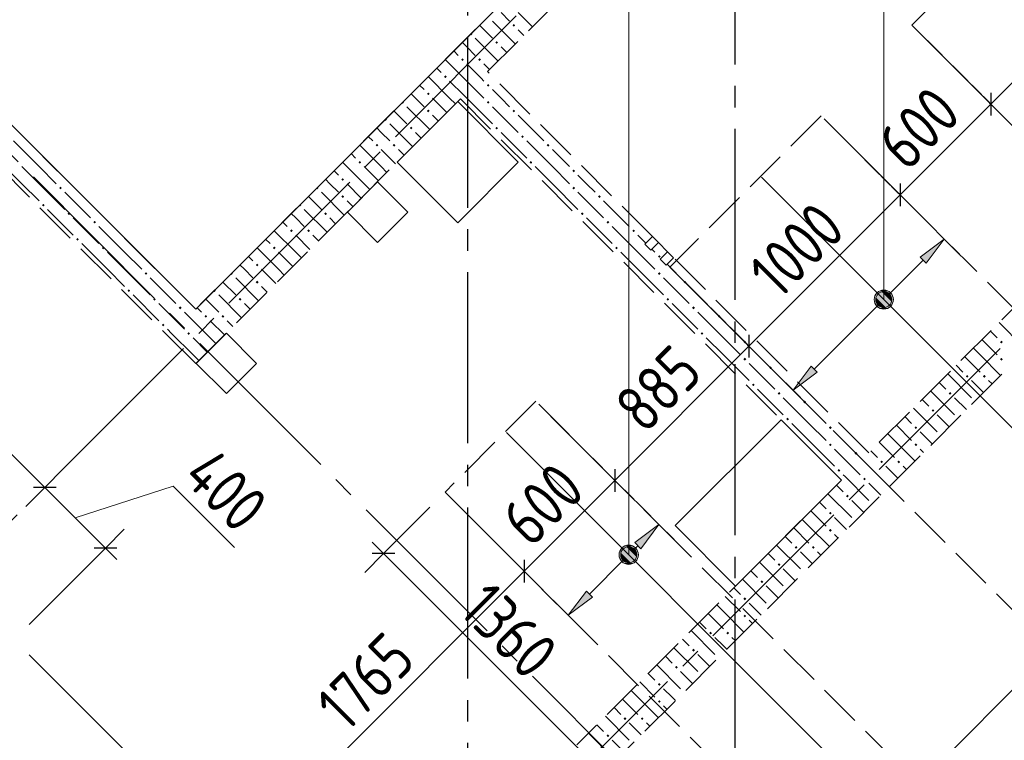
# Model space of a CAD drawing. Header units: millimetres. Extents: x 0 to 43617, y 0 to 59400.
# Tile 15 of 41: x 19730 to 24334, y 20432 to 23800. Entities that reach past the tile are written whole.
import ezdxf

# ---------------------------------------------------------------- set-up
doc = ezdxf.new("R2010")
doc.units = ezdxf.units.MM
doc.linetypes.add('______2', pattern=[270, 200, -70])
doc.linetypes.add('______5', pattern=[1100, 800, -100, 100, -100])
for name, color, linetype, lineweight in [('Standard', 7, 'Continuous', 25), ('ДОП Верх по Х', 7, 'Continuous', 25), ('Оси', 40, '______5', 18), ('Позиционная метка номер позиции', 7, 'Continuous', 13), ('Примечания', 7, 'Continuous', 25)]:
    doc.layers.add(name, color=color, linetype=linetype, lineweight=lineweight)
doc.layers.add('ЖБ Перекрытие верхний уровень', color=7, linetype='Continuous', lineweight=25, true_color=0xe0e0ff)
doc.layers.add('ЖБ Стена верхний уровень', color=7, linetype='Continuous', lineweight=25, true_color=0x006e00)
doc.styles.add('GOST 2.304-81', font='txt')

msp = doc.modelspace()

# ---------------------------------------------------------------- hatches: boundary and pattern name
at = {"layer": 'ДОП Верх по Х', "linetype": 'Continuous', "lineweight": 13, "transparency": 33554687}
for points in [[(23968.8, 22661.5), (24053.7, 22774.7), (23940.5, 22689.8)], [(23734.8, 22501.4), (23797.3, 22465.3), (23744.3, 22518.3)], [(23744.3, 22518.3), (23806.9, 22482.3), (23761.3, 22527.9)], [(23744.3, 22518.3), (23797.3, 22465.3), (23806.9, 22482.3)], [(23761.3, 22527.9), (23806.9, 22482.3), (23806.9, 22501.4)], [(23761.3, 22527.9), (23806.9, 22501.4), (23780.4, 22527.9)], [(23780.4, 22527.9), (23806.9, 22501.4), (23797.3, 22518.3)], [(23734.8, 22482.3), (23780.4, 22455.8), (23734.8, 22501.4)], [(23734.8, 22501.4), (23780.4, 22455.8), (23797.3, 22465.3)], [(23761.3, 22455.8), (23734.8, 22482.3), (23744.3, 22465.3)], [(23734.8, 22482.3), (23761.3, 22455.8), (23780.4, 22455.8)], [(22634.7, 21327.4), (22719.5, 21440.5), (22606.4, 21355.7)], [(22542, 21308.6), (22604.6, 21272.6), (22551.6, 21325.6)], [(22551.6, 21325.6), (22614.2, 21289.5), (22568.5, 21335.1)], [(22551.6, 21325.6), (22604.6, 21272.6), (22614.2, 21289.5)], [(22568.5, 21335.1), (22614.2, 21289.5), (22614.2, 21308.6)], [(22568.5, 21335.1), (22614.2, 21308.6), (22587.6, 21335.1)], [(22587.6, 21335.1), (22614.2, 21308.6), (22604.6, 21325.6)], [(22542, 21289.5), (22587.6, 21263), (22542, 21308.6)], [(22542, 21308.6), (22587.6, 21263), (22604.6, 21272.6)], [(22568.5, 21263), (22542, 21289.5), (22551.6, 21272.6)], [(22542, 21289.5), (22568.5, 21263), (22587.6, 21263)]]:
    msp.add_hatch(color=7, dxfattribs=at).paths.add_polyline_path(points)
for points in [[(23459.7, 22152.4), (23346.6, 22067.6), (23431.4, 22180.7)], [(22408.4, 21101.1), (22295.3, 21016.2), (22380.1, 21129.4)]]:
    msp.add_hatch(color=7, dxfattribs=at).paths.add_polyline_path(points, flags=16)
at = {"layer": 'ЖБ Стена верхний уровень', "linetype": 'Continuous', "lineweight": 18, "transparency": 33554687}
for points in [[(22034.5, 23773.1), (22040.9, 23779.6), (22047.4, 23773.1), (22040.9, 23766.6)], [(21843.7, 23736.9), (21847.4, 23733.1), (21840.9, 23726.6), (21837.2, 23730.4)], [(21954.4, 23693.1), (21960.9, 23699.6), (21967.4, 23693.1), (21960.9, 23686.6)], [(21794.5, 23613.1), (21801, 23619.6), (21807.5, 23613.1), (21801, 23606.6)], [(21874.5, 23613.1), (21881, 23619.6), (21887.5, 23613.1), (21881, 23606.6)], [(21714.5, 23533.1), (21721, 23539.6), (21727.4, 23533.1), (21721, 23526.6)], [(21914.5, 23493.1), (21921, 23499.6), (21927.4, 23493.1), (21921, 23486.6)], [(21634.5, 23453.1), (21640.9, 23459.6), (21647.4, 23453.1), (21640.9, 23446.6)], [(21523.7, 23416.9), (21527.4, 23413.1), (21521, 23406.6), (21517.2, 23410.4)], [(21914.5, 23413.1), (21921, 23419.6), (21927.4, 23413.1), (21921, 23406.6)], [(21634.5, 23373.1), (21640.9, 23379.6), (21647.4, 23373.1), (21640.9, 23366.6)], [(22034.5, 23373.1), (22040.9, 23379.6), (22047.4, 23373.1), (22040.9, 23366.6)], [(21443.7, 23336.9), (21447.4, 23333.1), (21440.9, 23326.6), (21437.2, 23330.4)], [(21554.4, 23293.1), (21560.9, 23299.6), (21567.4, 23293.1), (21560.9, 23286.6)], [(21954.4, 23293.1), (21960.9, 23299.6), (21967.4, 23293.1), (21960.9, 23286.6)], [(22074.5, 23253.1), (22081, 23259.6), (22087.5, 23253.1), (22081, 23246.6)], [(21394.5, 23213.1), (21401, 23219.6), (21407.5, 23213.1), (21401, 23206.6)], [(21474.5, 23213.1), (21481, 23219.6), (21487.5, 23213.1), (21481, 23206.6)], [(22194.5, 23213.1), (22201, 23219.6), (22207.5, 23213.1), (22201, 23206.6)], [(21314.5, 23133.1), (21321, 23139.6), (21327.4, 23133.1), (21321, 23126.6)], [(22114.5, 23133.1), (22121, 23139.6), (22127.4, 23133.1), (22121, 23126.6)], [(22314.5, 23093.1), (22321, 23099.6), (22327.4, 23093.1), (22321, 23086.6)], [(19914.5, 23013.1), (19921, 23019.6), (19927.4, 23013.1), (19921, 23006.6)], [(21234.5, 23053.1), (21240.9, 23059.6), (21247.4, 23053.1), (21240.9, 23046.6)], [(22314.5, 23013.1), (22321, 23019.6), (22327.4, 23013.1), (22321, 23006.6)], [(21123.7, 23016.9), (21127.4, 23013.1), (21121, 23006.6), (21117.2, 23010.4)], [(21234.5, 22973.1), (21240.9, 22979.6), (21247.4, 22973.1), (21240.9, 22966.6)], [(22434.5, 22973.1), (22440.9, 22979.6), (22447.4, 22973.1), (22440.9, 22966.6)], [(19834.5, 22933.1), (19840.9, 22939.6), (19847.4, 22933.1), (19840.9, 22926.6)], [(21043.7, 22936.9), (21047.4, 22933.1), (21040.9, 22926.6), (21037.2, 22930.4)], [(19954.4, 22893.1), (19960.9, 22899.6), (19967.4, 22893.1), (19960.9, 22886.6)], [(21154.4, 22893.1), (21160.9, 22899.6), (21167.4, 22893.1), (21160.9, 22886.6)], [(22354.4, 22893.1), (22360.9, 22899.6), (22367.4, 22893.1), (22360.9, 22886.6)], [(20074.5, 22853.1), (20081, 22859.6), (20087.5, 22853.1), (20081, 22846.6)], [(22474.5, 22853.1), (22481, 22859.6), (22487.5, 22853.1), (22481, 22846.6)], [(20994.5, 22813.1), (21001, 22819.6), (21007.5, 22813.1), (21001, 22806.6)], [(21074.5, 22813.1), (21081, 22819.6), (21087.5, 22813.1), (21081, 22806.6)], [(22594.5, 22813.1), (22601, 22819.6), (22607.5, 22813.1), (22601, 22806.6)], [(19994.5, 22773.1), (20001, 22779.6), (20007.5, 22773.1), (20001, 22766.6)], [(20114.5, 22733.1), (20121, 22739.6), (20127.4, 22733.1), (20121, 22726.6)], [(20914.5, 22733.1), (20921, 22739.6), (20927.4, 22733.1), (20921, 22726.6)], [(22514.5, 22733.1), (22521, 22739.6), (22527.4, 22733.1), (22521, 22726.6)], [(22714.5, 22693.1), (22721, 22699.6), (22727.4, 22693.1), (22721, 22686.6)], [(20834.5, 22653.1), (20840.9, 22659.6), (20847.4, 22653.1), (20840.9, 22646.6)], [(20314.5, 22613.1), (20321, 22619.6), (20327.4, 22613.1), (20321, 22606.6)], [(20723.7, 22616.9), (20727.4, 22613.1), (20721, 22606.6), (20717.2, 22610.4)], [(22714.5, 22613.1), (22721, 22619.6), (22727.4, 22613.1), (22721, 22606.6)], [(20834.5, 22573.1), (20840.9, 22579.6), (20847.4, 22573.1), (20840.9, 22566.6)], [(22834.5, 22573.1), (22840.9, 22579.6), (22847.4, 22573.1), (22840.9, 22566.6)], [(20234.5, 22533.1), (20240.9, 22539.6), (20247.4, 22533.1), (20240.9, 22526.6)], [(20643.7, 22536.9), (20647.4, 22533.1), (20640.9, 22526.6), (20637.2, 22530.4)], [(20354.4, 22493.1), (20360.9, 22499.6), (20367.4, 22493.1), (20360.9, 22486.6)], [(20754.4, 22493.1), (20760.9, 22499.6), (20767.4, 22493.1), (20760.9, 22486.6)], [(22754.4, 22493.1), (22760.9, 22499.6), (22767.4, 22493.1), (22760.9, 22486.6)], [(20474.5, 22453.1), (20481, 22459.6), (20487.5, 22453.1), (20481, 22446.6)], [(22874.5, 22453.1), (22881, 22459.6), (22887.5, 22453.1), (22881, 22446.6)], [(20394.5, 22373.1), (20401, 22379.6), (20407.5, 22373.1), (20401, 22366.6)], [(20594.5, 22413.1), (20601, 22419.6), (20607.5, 22413.1), (20601, 22406.6)], [(20674.5, 22413.1), (20681, 22419.6), (20687.5, 22413.1), (20681, 22406.6)], [(22994.5, 22413.1), (23001, 22419.6), (23007.5, 22413.1), (23001, 22406.6)], [(20514.5, 22333.1), (20521, 22339.6), (20527.4, 22333.1), (20521, 22326.6)], [(22914.5, 22333.1), (22921, 22339.6), (22927.4, 22333.1), (22921, 22326.6)], [(23114.5, 22293.1), (23121, 22299.6), (23127.4, 22293.1), (23121, 22286.6)], [(24314.5, 22293.1), (24321, 22299.6), (24327.4, 22293.1), (24321, 22286.6)], [(23114.5, 22213.1), (23121, 22219.6), (23127.4, 22213.1), (23121, 22206.6)], [(24314.5, 22213.1), (24321, 22219.6), (24327.4, 22213.1), (24321, 22206.6)], [(23234.5, 22173.1), (23240.9, 22179.6), (23247.4, 22173.1), (23240.9, 22166.6)], [(23154.4, 22093.1), (23160.9, 22099.6), (23167.4, 22093.1), (23160.9, 22086.6)], [(24154.4, 22133.1), (24160.9, 22139.6), (24167.4, 22133.1), (24160.9, 22126.6)], [(24234.5, 22133.1), (24240.9, 22139.6), (24247.4, 22133.1), (24240.9, 22126.6)], [(23274.5, 22053.1), (23281, 22059.6), (23287.5, 22053.1), (23281, 22046.6)], [(24074.5, 22053.1), (24081, 22059.6), (24087.5, 22053.1), (24081, 22046.6)], [(23394.5, 22013.1), (23401, 22019.6), (23407.5, 22013.1), (23401, 22006.6)], [(23994.5, 21973.1), (24001, 21979.6), (24007.5, 21973.1), (24001, 21966.6)], [(23314.5, 21933.1), (23321, 21939.6), (23327.4, 21933.1), (23321, 21926.6)], [(23514.5, 21893.1), (23521, 21899.6), (23527.4, 21893.1), (23521, 21886.6)], [(23914.5, 21893.1), (23921, 21899.6), (23927.4, 21893.1), (23921, 21886.6)], [(23514.5, 21813.1), (23521, 21819.6), (23527.4, 21813.1), (23521, 21806.6)], [(23634.5, 21773.1), (23640.9, 21779.6), (23647.4, 21773.1), (23640.9, 21766.6)], [(23914.5, 21813.1), (23921, 21819.6), (23927.4, 21813.1), (23921, 21806.6)], [(23754.4, 21733.1), (23760.9, 21739.6), (23767.4, 21733.1), (23760.9, 21726.6)], [(23834.5, 21733.1), (23840.9, 21739.6), (23847.4, 21733.1), (23840.9, 21726.6)], [(23554.4, 21693.1), (23560.9, 21699.6), (23567.4, 21693.1), (23560.9, 21686.6)], [(23674.5, 21653.1), (23681, 21659.6), (23687.5, 21653.1), (23681, 21646.6)], [(23594.5, 21573.1), (23601, 21579.6), (23607.5, 21573.1), (23601, 21566.6)], [(23514.5, 21493.1), (23521, 21499.6), (23527.4, 21493.1), (23521, 21486.6)], [(23514.5, 21413.1), (23521, 21419.6), (23527.4, 21413.1), (23521, 21406.6)], [(23354.4, 21333.1), (23360.9, 21339.6), (23367.4, 21333.1), (23360.9, 21326.6)], [(23434.5, 21333.1), (23440.9, 21339.6), (23447.4, 21333.1), (23440.9, 21326.6)], [(23274.5, 21253.1), (23281, 21259.6), (23287.5, 21253.1), (23281, 21246.6)], [(23194.5, 21173.1), (23201, 21179.6), (23207.5, 21173.1), (23201, 21166.6)], [(23114.5, 21093.1), (23121, 21099.6), (23127.4, 21093.1), (23121, 21086.6)], [(23114.5, 21013.1), (23121, 21019.6), (23127.4, 21013.1), (23121, 21006.6)], [(22954.4, 20933.1), (22960.9, 20939.6), (22967.4, 20933.1), (22960.9, 20926.6)], [(23034.5, 20933.1), (23040.9, 20939.6), (23047.4, 20933.1), (23040.9, 20926.6)], [(22874.5, 20853.1), (22881, 20859.6), (22887.5, 20853.1), (22881, 20846.6)], [(22794.5, 20773.1), (22801, 20779.6), (22807.5, 20773.1), (22801, 20766.6)], [(22714.5, 20693.1), (22721, 20699.6), (22727.4, 20693.1), (22721, 20686.6)], [(22714.5, 20613.1), (22721, 20619.6), (22727.4, 20613.1), (22721, 20606.6)], [(22554.4, 20533.1), (22560.9, 20539.6), (22567.4, 20533.1), (22560.9, 20526.6)], [(22634.5, 20533.1), (22640.9, 20539.6), (22647.4, 20533.1), (22640.9, 20526.6)], [(22474.5, 20453.1), (22481, 20459.6), (22487.5, 20453.1), (22481, 20446.6)]]:
    msp.add_hatch(color=7, dxfattribs=at).paths.add_polyline_path(points, flags=16)
at = {"layer": 'Позиционная метка номер позиции', "linetype": 'Continuous', "lineweight": 13, "transparency": 33554687}
for points in [[(23725.8, 22491.8), (23815.8, 22491.8), (23809.5, 22514.3)], [(23725.8, 22491.8), (23809.5, 22514.3), (23732.1, 22514.3)], [(23732.1, 22514.3), (23809.5, 22514.3), (23793.3, 22530.5)], [(23732.1, 22514.3), (23793.3, 22530.5), (23748.3, 22530.5)], [(23748.3, 22530.5), (23793.3, 22530.5), (23770.8, 22536.8)], [(23732.1, 22469.3), (23815.8, 22491.8), (23725.8, 22491.8)], [(23732.1, 22469.3), (23809.5, 22469.3), (23815.8, 22491.8)], [(23748.3, 22453.1), (23809.5, 22469.3), (23732.1, 22469.3)], [(23748.3, 22453.1), (23793.3, 22453.1), (23809.5, 22469.3)], [(23793.3, 22453.1), (23748.3, 22453.1), (23770.8, 22446.8)], [(22533.1, 21299.1), (22623.1, 21299.1), (22616.8, 21321.6)], [(22533.1, 21299.1), (22616.8, 21321.6), (22539.4, 21321.6)], [(22539.4, 21321.6), (22616.8, 21321.6), (22600.6, 21337.8)], [(22539.4, 21321.6), (22600.6, 21337.8), (22555.6, 21337.8)], [(22555.6, 21337.8), (22600.6, 21337.8), (22578.1, 21344.1)], [(22539.4, 21276.6), (22623.1, 21299.1), (22533.1, 21299.1)], [(22539.4, 21276.6), (22616.8, 21276.6), (22623.1, 21299.1)], [(22555.6, 21260.4), (22616.8, 21276.6), (22539.4, 21276.6)], [(22555.6, 21260.4), (22600.6, 21260.4), (22616.8, 21276.6)], [(22600.6, 21260.4), (22555.6, 21260.4), (22578.1, 21254.1)]]:
    msp.add_hatch(color=7, dxfattribs=at).paths.add_polyline_path(points)

# ---------------------------------------------------------------- linework, layer by layer
at = {"layer": 'Standard', "color": 7, "linetype": 'Continuous', "lineweight": 13, "transparency": 33554687}
for p, q in [((23281.9, 19577), (28981.2, 25276.3)), ((19847.6, 21613.5), (18066.6, 23394.5)), ((24271.9, 23405), (23847.6, 22980.7)), ((23847.6, 22980.7), (23140.5, 22273.6)), ((23140.5, 22273.6), (22513.4, 21646.6)), ((22513.4, 21646.6), (22089.2, 21222.3)), ((20131.3, 21329.8), (19847.6, 21613.5)), ((19989.5, 21471.7), (20447.7, 21620)), ((20447.7, 21620), (20735.2, 21332.5)), ((20131.3, 21329.8), (20184.4, 21276.8)), ((21432.1, 21304.8), (21379, 21357.9)), ((22394.7, 20342.3), (21432.1, 21304.8)), ((22089.2, 21222.3), (20842.4, 19975.5))]:
    msp.add_line(p, q, dxfattribs=at)
at = {"layer": 'Standard', "color": 251, "linetype": 'Continuous', "lineweight": -3, "true_color": 0x656565, "transparency": 33554687}
for p, q in [((24271.9, 23405), (24183.5, 23493.4)), ((24271.9, 23405), (24360.2, 23316.6)), ((23847.6, 22980.7), (23759.2, 23069.1)), ((23847.6, 22980.7), (23936, 22892.3)), ((23140.5, 22273.6), (23052.1, 22362)), ((23140.5, 22273.6), (23228.9, 22185.2)), ((22513.4, 21646.6), (22425, 21735)), ((19847.6, 21613.5), (19936, 21701.9)), ((22513.4, 21646.6), (22601.8, 21558.2)), ((19847.6, 21613.5), (19759.2, 21525.2)), ((19847.6, 21613.5), (19847.6, 21613.5)), ((21432.1, 21304.8), (21648.7, 21521.4)), ((20131.3, 21329.8), (20219.7, 21418.2)), ((21432.1, 21304.8), (21520.5, 21393.2)), ((20131.3, 21329.8), (19774.4, 20972.8)), ((20131.3, 21329.8), (20043, 21241.4)), ((21432.1, 21304.8), (21343.7, 21216.4)), ((22089.2, 21222.3), (22000.8, 21310.7)), ((22089.2, 21222.3), (22177.6, 21133.9))]:
    msp.add_line(p, q, dxfattribs=at)
at = {"layer": 'Standard', "color": 7, "linetype": 'Continuous', "lineweight": 25, "transparency": 33554687}
for p, q in [((24271.9, 23458), (24271.9, 23352)), ((23847.6, 23033.8), (23847.6, 22927.7)), ((23140.5, 22326.7), (23140.5, 22220.6)), ((22513.4, 21699.6), (22513.4, 21593.6)), ((19900.6, 21613.5), (19794.5, 21613.5)), ((20184.4, 21329.8), (20078.3, 21329.8)), ((21485.1, 21304.8), (21379, 21304.8)), ((22089.2, 21275.4), (22089.2, 21169.3))]:
    msp.add_line(p, q, dxfattribs=at)
at = {"layer": 'Standard', "color": 7, "linetype": 'Continuous', "lineweight": 13, "transparency": 33554687}
msp.add_lwpolyline([(25544.6, 24677.8), (25217.5, 24350.7), (25217.5, 24350.7), (24271.9, 23405)], dxfattribs=at)
at = {"layer": 'Standard', "color": 251, "linetype": 'Continuous', "lineweight": -3, "true_color": 0x656565, "transparency": 33554687}
for points in [[(24271.9, 23405), (24259.8, 23417), (24259.8, 23417), (24259.8, 23417), (24259.8, 23417), (24259.8, 23417), (24259.8, 23417), (24259.8, 23417), (24259.8, 23417), (24259.8, 23417), (24259.8, 23417), (24259.8, 23417), (24259.8, 23417), (24259.8, 23417), (24259.8, 23417), (24259.8, 23417), (24259.8, 23417), (24259.8, 23417), (24259.8, 23417), (24259.8, 23417), (24259.8, 23417), (24211, 23465.9), (24211, 23465.9), (24210.5, 23466.4), (24210.5, 23466.4), (23972.8, 23704.1)], [(23847.6, 22980.7), (23835.6, 22992.8), (23835.6, 22992.8), (23835.6, 22992.8), (23835.6, 22992.8), (23835.6, 22992.8), (23835.6, 22992.8), (23835.6, 22992.8), (23835.6, 22992.8), (23835.6, 22992.8), (23835.6, 22992.8), (23835.6, 22992.8), (23835.6, 22992.8), (23835.6, 22992.8), (23835.6, 22992.8), (23835.6, 22992.8), (23835.6, 22992.8), (23835.6, 22992.8), (23835.6, 22992.8), (23776.7, 23051.6), (23776.7, 23051.6), (23776.2, 23052.2), (23776.2, 23052.2), (23548.5, 23279.8)], [(23140.5, 22273.6), (23128.5, 22285.7), (23128.5, 22285.7), (23128.5, 22285.7), (23128.5, 22285.7), (23128.5, 22285.7), (23128.5, 22285.7), (23128.5, 22285.7), (23128.5, 22285.7), (23128.5, 22285.7), (23128.5, 22285.7), (23128.5, 22285.7), (23128.5, 22285.7), (23128.5, 22285.7), (23128.5, 22285.7), (23128.5, 22285.7), (23128.5, 22285.7), (23053, 22361.1), (23053, 22361.1), (23052.2, 22361.9), (23052.2, 22361.9), (22841.4, 22572.7)], [(22513.4, 21646.6), (22501.4, 21658.6), (22501.4, 21658.6), (22501.4, 21658.6), (22501.4, 21658.6), (22501.4, 21658.6), (22501.4, 21658.6), (22501.4, 21658.6), (22501.4, 21658.6), (22501.4, 21658.6), (22501.4, 21658.6), (22501.4, 21658.6), (22501.4, 21658.6), (22501.4, 21658.6), (22501.4, 21658.6), (22411.2, 21748.9), (22411.2, 21748.9), (22410.3, 21749.7), (22410.3, 21749.7), (22214.3, 21945.7)], [(22089.2, 21222.3), (22077.2, 21234.3), (22077.2, 21234.3), (22077.2, 21234.3), (22077.2, 21234.3), (22077.2, 21234.3), (22077.2, 21234.3), (22077.2, 21234.3), (22077.2, 21234.3), (22077.2, 21234.3), (22077.2, 21234.3), (22077.2, 21234.3), (22077.2, 21234.3), (21976.9, 21334.6), (21976.9, 21334.6), (21976, 21335.5), (21976, 21335.5), (21790.1, 21521.4)], [(20736.3, 19869.5), (20724.3, 19881.5), (20724.3, 19881.5), (20724.3, 19881.5), (20724.3, 19881.5), (20724.3, 19881.5), (20724.3, 19881.5), (20724.3, 19881.5), (20724.3, 19881.5), (20724.3, 19881.5), (20724.3, 19881.5), (20592.2, 20013.6), (20592.2, 20013.6), (20590.9, 20014.8), (20590.9, 20014.8), (19774.4, 20831.4)]]:
    msp.add_lwpolyline(points, dxfattribs=at)
at = {"layer": 'ДОП Верх по Х', "color": 7, "linetype": 'Continuous', "lineweight": 18, "transparency": 33554687}
for p, q in [((25255.5, 21007.2), (23199.2, 23063.5)), ((24062.7, 19814.5), (22006.5, 21870.7))]:
    msp.add_line(p, q, dxfattribs=at)
at = {"layer": 'ДОП Верх по Х', "color": 251, "linetype": 'Continuous', "lineweight": 13, "true_color": 0x494949, "transparency": 33554687}
for p, q in [((24053.7, 22774.7), (23983, 22845.4)), ((24053.7, 22774.7), (23940.5, 22689.8)), ((23968.8, 22661.5), (24053.7, 22774.7)), ((24053.7, 22774.7), (24124.4, 22703.9)), ((24053.7, 22774.7), (24053.7, 22774.7)), ((23792, 22513), (23954.7, 22675.7)), ((23940.5, 22689.8), (23968.8, 22661.5)), ((23744.3, 22518.3), (23744.3, 22518.3)), ((23445.6, 22166.5), (23749.6, 22470.6)), ((23797.3, 22465.3), (23797.3, 22465.3)), ((23346.6, 22067.6), (23431.4, 22180.7)), ((23459.7, 22152.4), (23346.6, 22067.6)), ((23431.4, 22180.7), (23459.7, 22152.4)), ((23346.6, 22067.6), (23275.9, 22138.3)), ((23346.6, 22067.6), (23417.3, 21996.8)), ((23346.6, 22067.6), (23346.6, 22067.6)), ((22719.5, 21440.5), (22648.8, 21511.2)), ((22719.5, 21440.5), (22606.4, 21355.7)), ((22634.7, 21327.4), (22719.5, 21440.5)), ((22719.5, 21440.5), (22790.2, 21369.8)), ((22719.5, 21440.5), (22719.5, 21440.5)), ((22551.6, 21325.6), (22551.6, 21325.6)), ((22599.3, 21320.3), (22620.5, 21341.5)), ((22606.4, 21355.7), (22634.7, 21327.4)), ((22394.2, 21115.2), (22556.9, 21277.9)), ((22604.6, 21272.6), (22604.6, 21272.6)), ((22295.3, 21016.2), (22224.5, 21087)), ((22295.3, 21016.2), (22380.1, 21129.4)), ((22408.4, 21101.1), (22295.3, 21016.2)), ((22380.1, 21129.4), (22408.4, 21101.1)), ((22295.3, 21016.2), (22366, 20945.5)), ((22295.3, 21016.2), (22295.3, 21016.2))]:
    msp.add_line(p, q, dxfattribs=at)
for centre in [(23770.8, 22491.8), (22578.1, 21299.1)]:
    msp.add_circle(centre, 37.5, dxfattribs=at)
at = {"layer": 'ЖБ Перекрытие верхний уровень', "color": 7, "linetype": 'Continuous', "lineweight": 18, "transparency": 33554687}
for p, q in [((20553.6, 22446.8), (23693.1, 25586.4)), ((19316.1, 23684.2), (20553.6, 22446.8)), ((21778.7, 23416.7), (21495.8, 23133.9)), ((22061.5, 23133.9), (21778.7, 23416.7)), ((21495.8, 23133.9), (21778.7, 22851.1)), ((21778.7, 22851.1), (22061.5, 23133.9)), ((21403.9, 23042), (21262.5, 22900.5)), ((21545.3, 22900.5), (21403.9, 23042)), ((21262.5, 22900.5), (21403.9, 22759.1)), ((21403.9, 22759.1), (21545.3, 22900.5)), ((22689, 22786.2), (22653.7, 22750.9)), ((22653.7, 22750.9), (22682, 22722.6)), ((22682, 22722.6), (22717.3, 22757.9)), ((22717.3, 22757.9), (22689, 22786.2)), ((22759.7, 22715.5), (22724.4, 22680.2)), ((22788, 22687.2), (22759.7, 22715.5)), ((22724.4, 22680.2), (22752.7, 22651.9)), ((22752.7, 22651.9), (22788, 22687.2)), ((20696.8, 22334.9), (20555.4, 22193.4)), ((20838.2, 22193.4), (20696.8, 22334.9)), ((20555.4, 22193.4), (20696.8, 22052)), ((20696.8, 22052), (20838.2, 22193.4)), ((23290.4, 21930.3), (22795.4, 21435.4)), ((23573.2, 21647.5), (23290.4, 21930.3)), ((23078.2, 21152.5), (23573.2, 21647.5)), ((22795.4, 21435.4), (23078.2, 21152.5))]:
    msp.add_line(p, q, dxfattribs=at)
at = {"layer": 'ЖБ Стена верхний уровень', "color": 251, "linetype": '______2', "lineweight": 13, "true_color": 0x656565, "transparency": 33554687}
for p, q in [((28091.3, 26166.2), (23700.2, 21775.1)), ((22462.8, 20283.1), (28218.6, 26038.9)), ((22434.5, 24327.7), (20553.6, 22446.8)), ((21918.3, 23557), (22561.7, 24200.4)), ((19061.6, 23684.2), (20426.3, 22319.5)), ((20553.6, 22446.8), (19316.1, 23684.2)), ((22689, 22786.2), (21918.3, 23557)), ((20553.6, 22192.2), (21791, 23429.7)), ((21791, 23429.7), (23572.9, 21647.8)), ((22689, 22786.2), (22653.7, 22750.9)), ((22653.7, 22750.9), (22682, 22722.6)), ((22682, 22722.6), (22717.3, 22757.9)), ((22759.7, 22715.5), (22717.3, 22757.9)), ((22759.7, 22715.5), (22724.4, 22680.2)), ((22724.4, 22680.2), (22752.7, 22651.9)), ((22752.7, 22651.9), (22788, 22687.2)), ((23700.2, 21775.1), (22788, 22687.2)), ((20426.3, 22319.5), (20553.6, 22192.2)), ((23572.9, 21647.8), (22335.5, 20410.3))]:
    msp.add_line(p, q, dxfattribs=at)
at = {"layer": 'ЖБ Стена верхний уровень', "color": 9, "linetype": 'Continuous', "lineweight": 18, "true_color": 0xc7c7c7, "transparency": 33554687}
for p, q in [((22021, 23793.1), (21981, 23833.1)), ((22060.9, 23833.1), (22127.7, 23766.4)), ((21880.4, 23773.7), (21940.9, 23713.1)), ((21940.9, 23793.1), (22047.7, 23686.4)), ((21860.9, 23713.1), (21967.7, 23606.4)), ((22060.9, 23753.1), (22087.7, 23726.4)), ((21821, 23673.1), (21800.4, 23693.7)), ((21860.9, 23633.1), (21821, 23673.1)), ((21981, 23673.1), (22007.7, 23646.4)), ((21760.4, 23653.7), (21781, 23633.1)), ((21680.4, 23573.7), (21701, 23553.1)), ((21821, 23513.1), (21720.4, 23613.7)), ((21821, 23593.1), (21887.7, 23526.4)), ((21901, 23593.1), (21927.7, 23566.4)), ((21740.9, 23433.1), (21640.4, 23533.7)), ((21887.7, 23526.4), (21901, 23513.1)), ((21600.4, 23493.7), (21621, 23473.1)), ((21740.9, 23513.1), (21807.7, 23446.4)), ((21821, 23513.1), (21847.7, 23486.4)), ((21847.7, 23486.4), (21901, 23433.1)), ((21581, 23433.1), (21560.4, 23453.7)), ((21807.7, 23446.4), (21821, 23433.1)), ((21981, 23433.1), (21940.9, 23473.1)), ((21540.9, 23393.1), (21647.7, 23286.4)), ((21621, 23393.1), (21581, 23433.1)), ((21660.9, 23433.1), (21727.7, 23366.4)), ((21740.9, 23433.1), (21767.7, 23406.4)), ((21821, 23433.1), (21940.9, 23313.1)), ((21940.9, 23393.1), (22060.9, 23273.1)), ((22021, 23393.1), (21981, 23433.1)), ((21480.4, 23373.7), (21540.9, 23313.1)), ((21660.9, 23353.1), (21687.7, 23326.4)), ((22060.9, 23353.1), (22181, 23233.1)), ((21460.9, 23313.1), (21567.7, 23206.4)), ((21360.4, 23253.7), (21381, 23233.1)), ((21421, 23273.1), (21400.4, 23293.7)), ((21460.9, 23233.1), (21421, 23273.1)), ((21581, 23273.1), (21607.7, 23246.4)), ((21981, 23273.1), (22101, 23153.1)), ((19821, 23113.1), (19701, 23233.1)), ((21421, 23113.1), (21320.4, 23213.7)), ((22221, 23113.1), (22101, 23233.1)), ((21280.4, 23173.7), (21301, 23153.1)), ((21421, 23193.1), (21487.7, 23126.4)), ((21501, 23193.1), (21527.7, 23166.4)), ((22221, 23193.1), (22301, 23113.1)), ((19740.9, 23033.1), (19621, 23153.1)), ((19740.9, 23113.1), (19821, 23033.1)), ((19821, 23113.1), (19901, 23033.1)), ((21340.9, 23033.1), (21240.4, 23133.7)), ((21340.9, 23113.1), (21407.7, 23046.4)), ((21421, 23113.1), (21447.7, 23086.4)), ((22140.9, 23113.1), (22221, 23033.1)), ((22221, 23113.1), (22301, 23033.1)), ((21200.4, 23093.7), (21221, 23073.1)), ((22381, 23033.1), (22340.9, 23073.1)), ((19740.9, 23033.1), (19821, 22953.1)), ((19821, 23033.1), (19940.9, 22913.1)), ((21181, 23033.1), (21160.4, 23053.7)), ((21221, 22993.1), (21181, 23033.1)), ((21260.9, 23033.1), (21327.7, 22966.4)), ((21340.9, 23033.1), (21367.7, 23006.4)), ((22221, 23033.1), (22340.9, 22913.1)), ((22421, 22993.1), (22381, 23033.1)), ((19940.9, 22993.1), (20060.9, 22873.1)), ((21080.4, 22973.7), (21140.9, 22913.1)), ((21140.9, 22993.1), (21247.7, 22886.4)), ((22340.9, 22993.1), (22460.9, 22873.1)), ((21260.9, 22953.1), (21287.7, 22926.4)), ((22460.9, 22953.1), (22581, 22833.1)), ((19860.9, 22913.1), (19981, 22793.1)), ((21021, 22873.1), (21000.4, 22893.7)), ((21060.9, 22913.1), (21167.7, 22806.4)), ((19981, 22873.1), (20101, 22753.1)), ((20960.4, 22853.7), (20981, 22833.1)), ((21060.9, 22833.1), (21021, 22873.1)), ((21181, 22873.1), (21207.7, 22846.4)), ((22381, 22873.1), (22501, 22753.1)), ((20221, 22713.1), (20101, 22833.1)), ((21021, 22713.1), (20920.4, 22813.7)), ((21021, 22793.1), (21087.7, 22726.4)), ((21101, 22793.1), (21127.7, 22766.4)), ((22621, 22713.1), (22501, 22833.1)), ((22621, 22793.1), (22658.5, 22755.6)), ((20140.9, 22633.1), (20021, 22753.1)), ((20880.4, 22773.7), (20901, 22753.1)), ((20140.9, 22713.1), (20221, 22633.1)), ((20221, 22713.1), (20301, 22633.1)), ((20940.9, 22633.1), (20840.4, 22733.7)), ((20940.9, 22713.1), (21007.7, 22646.4)), ((21021, 22713.1), (21047.7, 22686.4)), ((22540.9, 22713.1), (22621, 22633.1)), ((22621, 22713.1), (22701, 22633.1)), ((22686.7, 22727.4), (22701, 22713.1)), ((20781, 22633.1), (20760.4, 22653.7)), ((20800.4, 22693.7), (20821, 22673.1)), ((22781, 22633.1), (22757.4, 22656.6)), ((20140.9, 22633.1), (20221, 22553.1)), ((20221, 22633.1), (20340.9, 22513.1)), ((20821, 22593.1), (20781, 22633.1)), ((20860.9, 22633.1), (20927.7, 22566.4)), ((20940.9, 22633.1), (20967.7, 22606.4)), ((22621, 22633.1), (22740.9, 22513.1)), ((22821, 22593.1), (22781, 22633.1)), ((20340.9, 22593.1), (20460.9, 22473.1)), ((20680.4, 22573.7), (20740.9, 22513.1)), ((20740.9, 22593.1), (20847.7, 22486.4)), ((22740.9, 22593.1), (22860.9, 22473.1)), ((20260.9, 22513.1), (20381, 22393.1)), ((20660.9, 22513.1), (20767.7, 22406.4)), ((20860.9, 22553.1), (20887.7, 22526.4)), ((22860.9, 22553.1), (22981, 22433.1)), ((20381, 22473.1), (20480.4, 22373.7)), ((20621, 22473.1), (20600.4, 22493.7)), ((20660.9, 22433.1), (20621, 22473.1)), ((20781, 22473.1), (20807.7, 22446.4)), ((22781, 22473.1), (22901, 22353.1)), ((20520.4, 22413.7), (20501, 22433.1)), ((20560.4, 22453.7), (20581, 22433.1)), ((23021, 22313.1), (22901, 22433.1)), ((20621, 22313.1), (20520.4, 22413.7)), ((20621, 22393.1), (20687.7, 22326.4)), ((20701, 22393.1), (20727.7, 22366.4)), ((23021, 22393.1), (23101, 22313.1)), ((24309.6, 22384.5), (24421, 22273.1)), ((20440.4, 22333.7), (20421, 22353.1)), ((20540.9, 22233.1), (20440.4, 22333.7)), ((20480.4, 22373.7), (20501, 22353.1)), ((24269.6, 22344.5), (24301, 22313.1)), ((20540.9, 22313.1), (20607.7, 22246.4)), ((20621, 22313.1), (20647.7, 22286.4)), ((22940.9, 22313.1), (23021, 22233.1)), ((23021, 22313.1), (23101, 22233.1)), ((24229.6, 22304.5), (24301, 22233.1)), ((23181, 22233.1), (23140.9, 22273.1)), ((24189.6, 22264.5), (24221, 22233.1)), ((20540.9, 22233.1), (20567.7, 22206.4)), ((23021, 22233.1), (23140.9, 22113.1)), ((23140.9, 22193.1), (23260.9, 22073.1)), ((23221, 22193.1), (23181, 22233.1)), ((24149.6, 22224.5), (24221, 22153.1)), ((24221, 22233.1), (24316.9, 22137.2)), ((23260.9, 22153.1), (23381, 22033.1)), ((24109.6, 22184.5), (24140.9, 22153.1)), ((24029.6, 22104.5), (24060.9, 22073.1)), ((24069.6, 22144.5), (24181, 22033.1)), ((24221, 22073.1), (24181, 22113.1)), ((24260.9, 22113.1), (24276.9, 22097.2)), ((23181, 22073.1), (23301, 21953.1)), ((23989.6, 22064.5), (24101, 21953.1)), ((24236.9, 22057.2), (24221, 22073.1)), ((23421, 21913.1), (23301, 22033.1)), ((23949.6, 22024.5), (23981, 21993.1)), ((24156.9, 21977.2), (24101, 22033.1)), ((23421, 21993.1), (23501, 21913.1)), ((23909.6, 21984.5), (24021, 21873.1)), ((23869.6, 21944.5), (23901, 21913.1)), ((24076.9, 21897.2), (24021, 21953.1)), ((23340.9, 21913.1), (23421, 21833.1)), ((23421, 21913.1), (23501, 21833.1)), ((23581, 21833.1), (23540.9, 21873.1)), ((23829.6, 21904.5), (23901, 21833.1)), ((23981, 21833.1), (23940.9, 21873.1)), ((23421, 21833.1), (23540.9, 21713.1)), ((23621, 21793.1), (23581, 21833.1)), ((23749.6, 21824.5), (23821, 21753.1)), ((23789.6, 21864.5), (23821, 21833.1)), ((23821, 21833.1), (23916.9, 21737.2)), ((23996.9, 21817.2), (23981, 21833.1)), ((23540.9, 21793.1), (23629.6, 21704.5)), ((23709.6, 21784.5), (23740.9, 21753.1)), ((23940.9, 21793.1), (23956.9, 21777.2)), ((23660.9, 21753.1), (23669.6, 21744.5)), ((23669.6, 21744.5), (23781, 21633.1)), ((23629.6, 21704.5), (23660.9, 21673.1)), ((23821, 21673.1), (23781, 21713.1)), ((23860.9, 21713.1), (23876.9, 21697.2)), ((23581, 21673.1), (23589.6, 21664.5)), ((23589.6, 21664.5), (23701, 21553.1)), ((23836.9, 21657.2), (23821, 21673.1)), ((23549.6, 21624.5), (23581, 21593.1)), ((23756.9, 21577.2), (23701, 21633.1)), ((23509.6, 21584.5), (23621, 21473.1)), ((23676.9, 21497.2), (23621, 21553.1)), ((23429.6, 21504.5), (23501, 21433.1)), ((23469.6, 21544.5), (23501, 21513.1)), ((23389.6, 21464.5), (23421, 21433.1)), ((23581, 21433.1), (23540.9, 21473.1)), ((23349.6, 21424.5), (23421, 21353.1)), ((23421, 21433.1), (23516.9, 21337.2)), ((23596.9, 21417.2), (23581, 21433.1)), ((23309.6, 21384.5), (23340.9, 21353.1)), ((23540.9, 21393.1), (23556.9, 21377.2)), ((23269.6, 21344.5), (23381, 21233.1)), ((23229.6, 21304.5), (23260.9, 21273.1)), ((23421, 21273.1), (23381, 21313.1)), ((23436.9, 21257.2), (23421, 21273.1)), ((23460.9, 21313.1), (23476.9, 21297.2)), ((23149.6, 21224.5), (23181, 21193.1)), ((23189.6, 21264.5), (23301, 21153.1)), ((23356.9, 21177.2), (23301, 21233.1)), ((23109.6, 21184.5), (23221, 21073.1)), ((23069.6, 21144.5), (23101, 21113.1)), ((23276.9, 21097.2), (23221, 21153.1)), ((23029.6, 21104.5), (23101, 21033.1)), ((22989.6, 21064.5), (23021, 21033.1)), ((23181, 21033.1), (23140.9, 21073.1)), ((22949.6, 21024.5), (23021, 20953.1)), ((23021, 21033.1), (23116.9, 20937.2)), ((23196.9, 21017.2), (23181, 21033.1)), ((22909.6, 20984.5), (22940.9, 20953.1)), ((23140.9, 20993.1), (23156.9, 20977.2)), ((22829.6, 20904.5), (22860.9, 20873.1)), ((22869.6, 20944.5), (22981, 20833.1)), ((23021, 20873.1), (22981, 20913.1)), ((23060.9, 20913.1), (23076.9, 20897.2)), ((22789.6, 20864.5), (22901, 20753.1)), ((23036.9, 20857.2), (23021, 20873.1)), ((22749.6, 20824.5), (22781, 20793.1)), ((22956.9, 20777.2), (22901, 20833.1)), ((22709.6, 20784.5), (22821, 20673.1)), ((22669.6, 20744.5), (22701, 20713.1)), ((22876.9, 20697.2), (22821, 20753.1)), ((22629.6, 20704.5), (22701, 20633.1)), ((22781, 20633.1), (22740.9, 20673.1)), ((22589.6, 20664.5), (22621, 20633.1)), ((22621, 20633.1), (22716.9, 20537.2)), ((22796.9, 20617.2), (22781, 20633.1)), ((22509.6, 20584.5), (22540.9, 20553.1)), ((22549.6, 20624.5), (22621, 20553.1)), ((22740.9, 20593.1), (22756.9, 20577.2)), ((22469.6, 20544.5), (22581, 20433.1)), ((22429.6, 20504.5), (22460.9, 20473.1)), ((22621, 20473.1), (22581, 20513.1)), ((22660.9, 20513.1), (22676.9, 20497.2)), ((22389.6, 20464.5), (22501, 20353.1)), ((22636.9, 20457.2), (22621, 20473.1)), ((22556.9, 20377.2), (22501, 20433.1))]:
    msp.add_line(p, q, dxfattribs=at)
at = {"layer": 'Оси', "color": 8, "linetype": '______5', "lineweight": -3, "transparency": 33554687}
for p, q in [((21824, 57820), (21824, 7100)), ((23074, 50790), (23074, 7100)), ((12153.1, 13919.1), (31163, 32929)), ((14415.9, 12363.5), (33072.2, 31019.8)), ((23471.2, 19387.8), (16584.2, 26274.8))]:
    msp.add_line(p, q, dxfattribs=at)
at = {"layer": 'Позиционная метка номер позиции', "color": 7, "linetype": 'Continuous', "lineweight": 13, "transparency": 33554687}
for p, q in [((23770.8, 22536.8), (23770.8, 22536.8)), ((23725.8, 22491.8), (23725.8, 22491.8)), ((23815.8, 22491.8), (23815.8, 22491.8)), ((23770.8, 22446.8), (23770.8, 22446.8)), ((22578.1, 21344.1), (22578.1, 21344.1)), ((22533.1, 21299.1), (22533.1, 21299.1)), ((22623.1, 21299.1), (22623.1, 21299.1)), ((22578.1, 21254.1), (22578.1, 21254.1))]:
    msp.add_line(p, q, dxfattribs=at)
for points in [[(23770.8, 22491.8), (23770.8, 26904.5), (21270.8, 26904.5)], [(22578.1, 21299.1), (22578.1, 25839.8), (20078.1, 25839.8)]]:
    msp.add_lwpolyline(points, dxfattribs=at)
for centre in [(23770.8, 22491.8), (22578.1, 21299.1)]:
    msp.add_circle(centre, 45, dxfattribs=at)
at = {"layer": 'Примечания', "color": 7, "linetype": '______2', "lineweight": 18, "transparency": 33554687}
for p, q in [((25174.8, 25047.6), (23902.1, 23774.8)), ((23902.1, 23774.8), (25966.8, 21710)), ((23477.8, 23350.5), (22770.7, 22643.4)), ((25542.5, 21285.8), (23477.8, 23350.5)), ((22770.7, 22643.4), (24835.4, 20578.7)), ((22143.6, 22016.4), (21719.4, 21592.1)), ((24208.4, 19951.6), (22143.6, 22016.4)), ((21719.4, 21592.1), (23784.1, 19527.4))]:
    msp.add_line(p, q, dxfattribs=at)

# ---------------------------------------------------------------- texts
at = {"layer": 'Standard', "color": 7, "linetype": 'Continuous', "lineweight": 25, "transparency": 33554687, "char_height": 220, "attachment_point": 7, "style": 'GOST 2.304-81'}
for s, insert, width, rotation in [('600', (23880.6, 23084.5), 531.964, 45), ('1000', (23281.7, 22485.6), 625.743, 45), ('885', (22653.4, 21857.3), 516.401, 45), ('600', (22122.2, 21326), 531.972, 45), ('400', (20483.1, 21655.4), 531.968, 315), ('1360', (21777.4, 21030.3), 610.162, 315), ('1765', (21259.1, 20463), 610.162, 45)]:
    msp.add_mtext(s, dxfattribs=dict(at, insert=insert, width=width, rotation=rotation))

doc.saveas('drawing.dxf')
